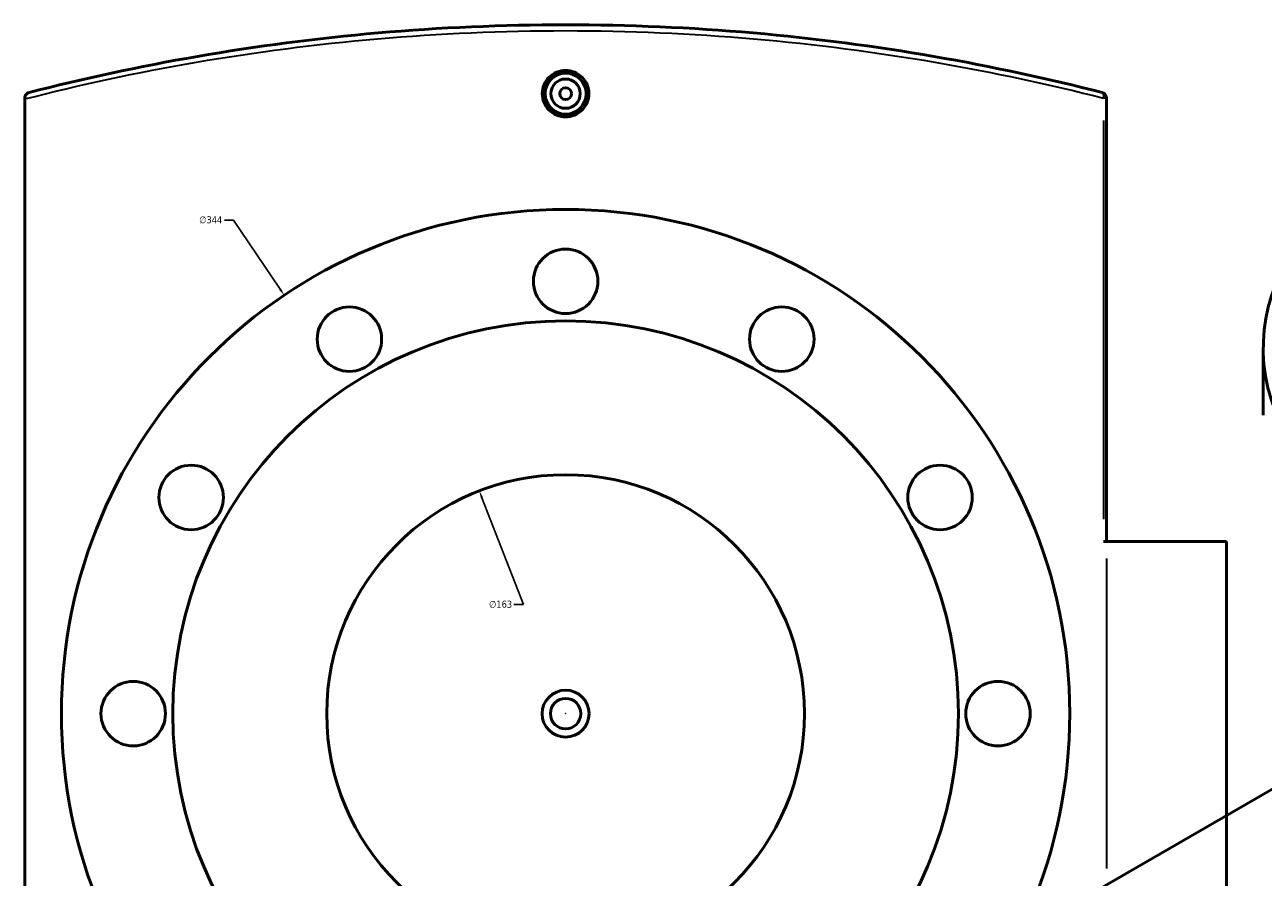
# Model space of a CAD drawing. Header units: millimetres. Extents: x -604 to 1138, y -275 to 894.
# Tile 8 of 10: x 260 to 683, y 603 to 894. Entities that reach past the tile are written whole.
import ezdxf

# ---------------------------------------------------------------- set-up
doc = ezdxf.new("R2010")
doc.units = ezdxf.units.MM
for name, color, linetype, lineweight in [('Dimension (ANSI)', 7, 'Continuous', 25), ('Visible (ANSI)', 7, 'Continuous', 50), ('Visible Narrow (ANSI)', 7, 'Continuous', 35)]:
    doc.layers.add(name, color=color, linetype=linetype, lineweight=lineweight)
doc.styles.add('Note Text (ANSI)', font='tahoma.ttf')
doc.dimstyles.new('Default - mm (ANSI)', dxfattribs={"dimtxt": 2.4, "dimasz": 2.5, "dimexe": 3.175, "dimexo": 1.6002, "dimgap": 0.8, "dimtad": 0, "dimtoh": 1, "dimdec": 0, "dimrnd": 1e-08, "dimzin": 4, "dimdsep": 46, "dimtxsty": 'Note Text (ANSI)', "dimcen": 0.09, "dimdle": 10, "dimclrd": 256, "dimclre": 256, "dimclrt": 5, "dimadec": 1, "dimazin": 1, "dimtfac": 1.27, "dimtofl": 0, "dimtmove": 0, "dimatfit": 3, "dimfxl": 1, "dimtolj": 1, "dimtzin": 4, "dimlwd": -1, "dimlwe": -1, "dimarcsym": 0})

# ---------------------------------------------------------------- blocks, each defined once
blk = doc.blocks.new('*D7')
at = {"layer": 'Defpoints', "color": 0, "transparency": 16777216}
for p in [(415.33, 734.71), (474.19, 582.71)]:
    blk.add_point(p, dxfattribs=at)
at = {"layer": 'Dimension (ANSI)', "transparency": 16777216}
for p, q in [((430.34, 695.94), (416.23, 732.38)), ((427.14, 695.94), (430.34, 695.94))]:
    blk.add_line(p, q, dxfattribs=at)
blk.add_solid([(416.62, 732.53), (415.84, 732.23), (415.33, 734.71)], dxfattribs=at)
at = {"layer": 'Dimension (ANSI)', "color": 5, "transparency": 16777216, "insert": (418.65, 697.24), "char_height": 2.4, "attachment_point": 1, "style": 'Note Text (ANSI)'}
blk.add_mtext('\\A1;∅163', dxfattribs=at)
blk = doc.blocks.new('*D8')
at = {"layer": 'Defpoints', "color": 0, "transparency": 16777216}
for p in [(348.76, 801.43), (540.75, 515.99)]:
    blk.add_point(p, dxfattribs=at)
at = {"layer": 'Dimension (ANSI)', "transparency": 16777216}
for p, q in [((328.35, 827.1), (331.5, 827.1)), ((331.5, 827.1), (347.37, 803.51)), ((444.67, 658.71), (444.85, 658.71)), ((444.76, 658.62), (444.76, 658.8))]:
    blk.add_line(p, q, dxfattribs=at)
blk.add_solid([(347.71, 803.74), (347.02, 803.27), (348.76, 801.43)], dxfattribs=at)
at = {"layer": 'Dimension (ANSI)', "color": 5, "transparency": 16777216, "insert": (319.76, 828.39), "char_height": 2.4, "attachment_point": 1, "style": 'Note Text (ANSI)'}
blk.add_mtext('\\A1;∅344', dxfattribs=at)

msp = doc.modelspace()

# ---------------------------------------------------------------- linework, layer by layer
at = {"layer": 'Visible (ANSI)'}
for p, q in [((260.26, 868.66), (260.26, 868.41)), ((260.26, 449.02), (260.26, 868.41)), ((629.26, 717.46), (629.26, 868.66)), ((682.75, 760.52), (682.75, 783.38)), ((629.26, 717.46), (628.25, 717.46)), ((670.26, 717.46), (629.26, 717.46)), ((670.26, 717.46), (670.26, 599.96)), ((576.01, 569.56), (747.55, 668.6))]:
    msp.add_line(p, q, dxfattribs=at)
for centre, radius in [((444.76, 870.21), 7), ((444.76, 870.21), 5), ((444.76, 870.21), 2), ((444.76, 658.71), 172), ((444.76, 806.21), 11), ((371.01, 786.45), 11), ((518.51, 786.45), 11), ((444.76, 658.71), 134), ((317.02, 732.46), 11), ((444.76, 658.71), 81.5), ((572.5, 732.46), 11), ((297.26, 658.71), 11), ((592.26, 658.71), 11), ((444.76, 658.71), 8), ((444.76, 658.71), 5.2)]:
    msp.add_circle(centre, radius, dxfattribs=at)
msp.add_arc((627.26, 868.66), 2, 0, 75.6033, dxfattribs=at)
msp.add_ellipse((854.75, 783.38), major_axis=(-172, 0), ratio=0.57735, start_param=5.309794, end_param=10.398169, dxfattribs=at)
for points, knots in [([(627.76, 870.6), (609.52, 875.28), (590.3, 879.46), (550.43, 886.37), (529.78, 889.09), (487.67, 892.77), (466.21, 893.71), (444.76, 893.71), (423.3, 893.71), (401.85, 892.77), (359.74, 889.09), (339.09, 886.37), (299.21, 879.46), (279.99, 875.28), (261.76, 870.6)], [1.335558, 1.335558, 1.335558, 1.335558, 7.770818, 7.770818, 14.189785, 14.189785, 20.608756, 20.608756, 20.608756, 27.027728, 27.027728, 33.446695, 33.446695, 39.881966, 39.881966, 39.881966, 39.881966]), ([(452.69, 870.21), (452.69, 869.22), (452.49, 868.15), (451.68, 866.2), (451.07, 865.31), (449.66, 863.9), (448.77, 863.29), (446.82, 862.48), (445.75, 862.29), (443.76, 862.29), (442.7, 862.48), (440.75, 863.29), (439.85, 863.9), (438.44, 865.31), (437.83, 866.2), (437.02, 868.15), (436.82, 869.22), (436.82, 870.21), (436.82, 871.21), (437.02, 872.27), (437.83, 874.23), (438.44, 875.12), (439.85, 876.52), (440.75, 877.13), (442.7, 877.94), (443.76, 878.14), (445.75, 878.14), (446.82, 877.94), (448.77, 877.13), (449.66, 876.52), (451.07, 875.12), (451.68, 874.23), (452.49, 872.27), (452.69, 871.21), (452.69, 870.21)], [2.390111, 2.390111, 2.390111, 2.390111, 2.688907, 2.688907, 2.987703, 2.987703, 3.286435, 3.286435, 3.585167, 3.585167, 3.883899, 3.883899, 4.182631, 4.182631, 4.481427, 4.481427, 4.780222, 4.780222, 4.780222, 5.079018, 5.079018, 5.377814, 5.377814, 5.676546, 5.676546, 5.975278, 5.975278, 6.27401, 6.27401, 6.572742, 6.572742, 6.871538, 6.871538, 7.170334, 7.170334, 7.170334, 7.170334]), ([(260.26, 868.66), (260.26, 868.9), (260.3, 869.12), (260.46, 869.58), (260.59, 869.79), (260.88, 870.13), (261.04, 870.26), (261.38, 870.47), (261.56, 870.55), (261.76, 870.6), (261.76, 870.6), (261.76, 870.6)], [-0.2896303, -0.2896303, -0.2896303, -0.2896303, -0.218436, -0.218436, -0.1375379, -0.1375379, -0.0695251, -0.0695251, 0, 0, 0.0007351, 0.0007351, 0.0007351, 0.0007351])]:
    msp.add_open_spline(points, degree=3, knots=knots, dxfattribs=at)
at = {"layer": 'Visible Narrow (ANSI)'}
for p, q in [((629.25, 868.66), (628.34, 868.66)), ((628.25, 861.1), (628.25, 725.02)), ((629.26, 711.59), (629.26, 605.84))]:
    msp.add_line(p, q, dxfattribs=at)
msp.add_ellipse((627.26, 868.66), major_axis=(0.5, 1.94), ratio=0.484044, start_param=4.908366, end_param=6.210826, dxfattribs=at)
msp.add_open_spline([(260.26, 868.41), (278.84, 873.18), (298.45, 877.44), (338.8, 884.39), (359.51, 887.1), (401.73, 890.77), (423.24, 891.71), (444.76, 891.71), (466.27, 891.71), (487.78, 890.77), (530.01, 887.1), (550.71, 884.39), (590.7, 877.5), (609.97, 873.33), (628.25, 868.66)], degree=3, knots=[-40.000398, -40.000398, -40.000398, -40.000398, -33.446695, -33.446695, -27.027728, -27.027728, -20.608756, -20.608756, -20.608756, -14.189785, -14.189785, -7.770818, -7.770818, -1.335558, -1.335558, -1.335558, -1.335558], dxfattribs=at)

# ---------------------------------------------------------------- dimensions: what is measured, and where the dimension line sits
at = {"layer": 'Dimension (ANSI)'}
for p1, p2, picture, middle in [((540.75, 515.99), (348.76, 801.43), '*D8', (323.65, 827.1)), ((474.19, 582.71), (415.33, 734.71), '*D7', (422.49, 695.94))]:
    dim = msp.add_diameter_dim_2p(p1=p1, p2=p2, dimstyle='Default - mm (ANSI)', override={"dimgap": 0.8, "dimtih": 1, "dimdec": 0, "dimlfac": 1, "dimtol": 0, "dimlim": 0, "dimtp": 0, "dimtm": 0, "dimtdec": 2}, dxfattribs=at)
    dim.commit()
    dim.dimension.update_dxf_attribs({"geometry": picture, "text_midpoint": middle, "dimtype": 163})

doc.saveas('drawing.dxf')
